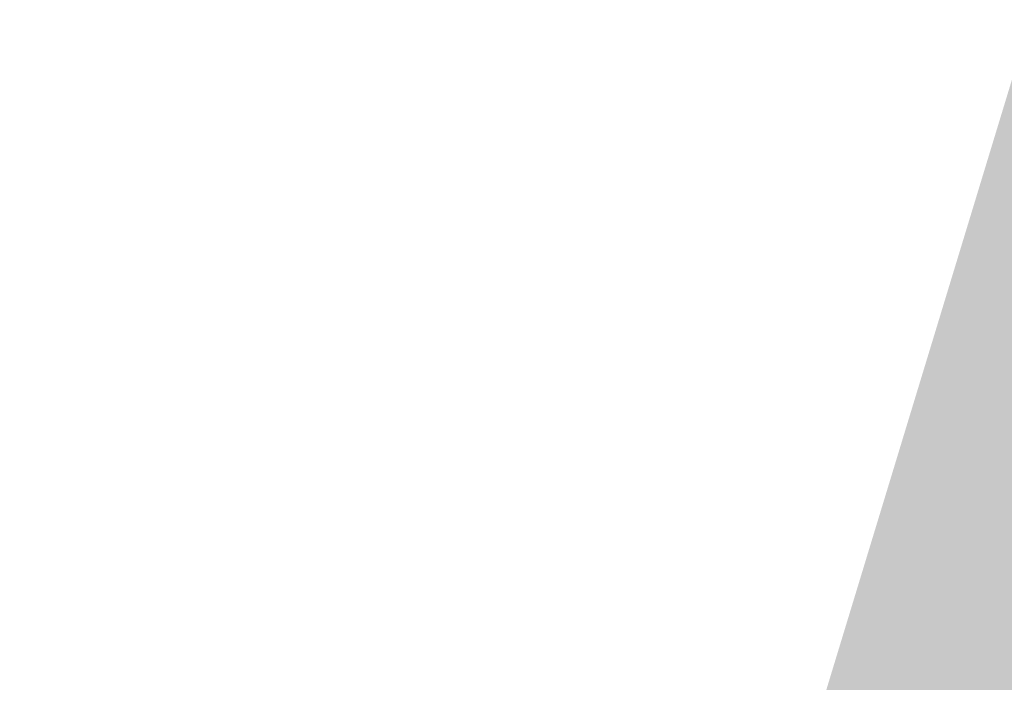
# Model space of a CAD drawing. Header units: inches. Extents: x -93 to 151, y -96 to 115.
# Tile 74 of 126: x -22.48 to -17.12, y 39.95 to 43.55. Entities that reach past the tile are written whole.
import ezdxf

# ---------------------------------------------------------------- set-up
doc = ezdxf.new("R2010")
doc.units = ezdxf.units.IN
doc.header["$MEASUREMENT"] = 0
doc.layers.add('1_mapa', color=7, linetype='Continuous', lineweight=5)
doc.layers.add('1_trawnik', color=84, linetype='Continuous', lineweight=0)
picture_1 = doc.add_image_def('image1.jpg', size_in_pixel=(9921, 7015))

msp = doc.modelspace()

# ---------------------------------------------------------------- hatches: boundary and pattern name
at = {"layer": '1_trawnik'}
h = msp.add_hatch(dxfattribs=at)
h.set_pattern_fill('GRASS', color=256, scale=0.5)
h.paths.add_polyline_path([(-34.7935, 40.9898), (-29.2822, 38.2964), (-25.8682, 49.1163), (-31.7251, 50.8916), (-35.244, 41.1748)])
h.paths.add_polyline_path([(-16.1614, 46.2548), (-18.8496, 37.416), (-26.5718, 39.7883), (-29.31, 31.2721), (-25.8343, 29.4543), (-23.4102, 35.1312), (-17.2315, 32.7077), (-17.124, 32.6633), (-17.3909, 31.9261), (-11.6179, 29.8953), (-7.962, 43.991), (-11.0913, 44.8438), (-11.5145, 43.0161), (-10.0677, 42.6199), (-12.0483, 35.3862), (-17.8353, 36.9707), (-16.2508, 42.7577), (-13.3573, 41.9654), (-12.9612, 43.4122), (-11.5145, 43.0161), (-11.0913, 44.8438)])
h.paths.add_polyline_path([(-2.1532, 21.3265), (1.6432, 18.4), (-1.3289, 14.7642), (-6.1352, 16.8383)])

# ---------------------------------------------------------------- pictures from other files: only their frames are drawn
at = {"layer": '1_mapa'}
image = msp.add_image(picture_1, insert=(55.5372, -96.0192), size_in_units=(210.6508, 148.9483), rotation=90, dxfattribs=dict(at, fade=40))
image.dxf.flags = 7

doc.saveas('drawing.dxf')
